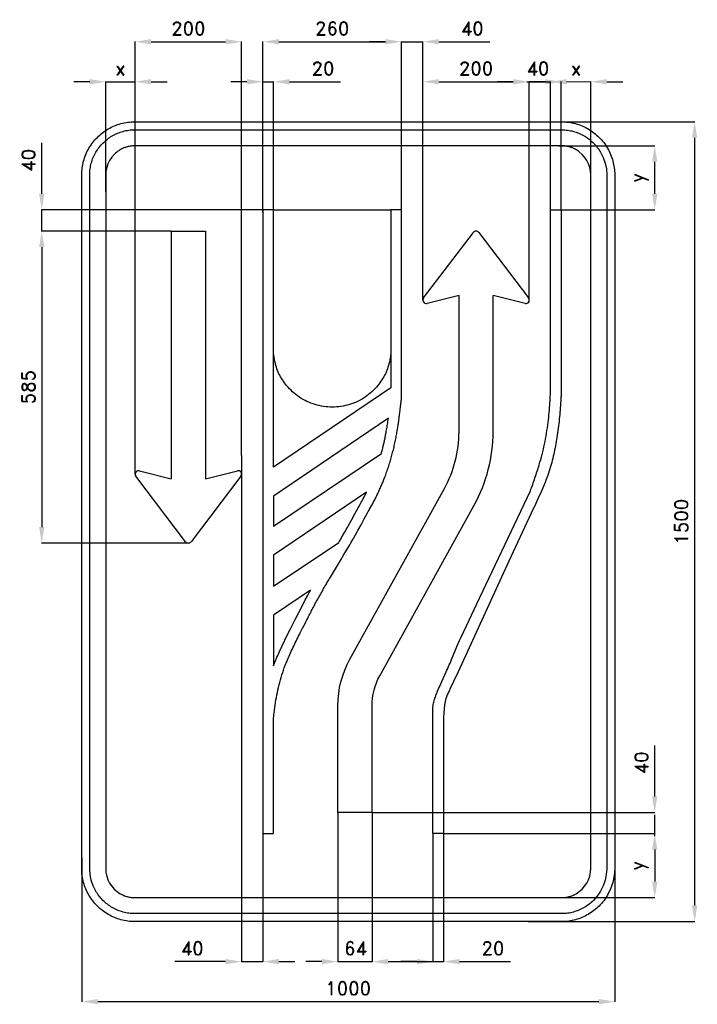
# Model space of a CAD drawing. Header units: millimetres. Extents: x -616 to 655, y -905 to 941.
import ezdxf

# ---------------------------------------------------------------- set-up
doc = ezdxf.new("R2010")
doc.units = ezdxf.units.MM
doc.header["$LTSCALE"] = 5
doc.layers.add('Kóty', color=2, linetype='Continuous')
doc.layers.add('Značka', color=7, linetype='Continuous')
doc.styles.get("Standard").update_dxf_attribs({"font": 'romand.shx', "height": 25})
doc.dimstyles.get("Standard").update_dxf_attribs({"dimtxt": 25, "dimasz": 30, "dimexe": 0.18, "dimexo": 0.0625, "dimgap": 12.5, "dimtad": 1, "dimdec": 0, "dimzin": 0, "dimdsep": 46, "dimtxsty": 'Standard', "dimcen": 0.09, "dimadec": 0, "dimazin": 0, "dimtfac": 1, "dimtdec": 0, "dimtofl": 0, "dimtmove": 0, "dimatfit": 3, "dimfxl": 1, "dimtolj": 1, "dimtzin": 0, "dimarcsym": 0})

# ---------------------------------------------------------------- blocks, each defined once
blk = doc.blocks.new('*D0')
at = {"layer": 'Defpoints', "color": 0, "transparency": 16777216}
for p in [(-500, -630.3), (500, -630.3), (500, -900)]:
    blk.add_point(p, dxfattribs=at)
at = {"layer": 'Kóty', "color": 0, "lineweight": -2, "transparency": 16777216}
for p, q in [((-500, -630.3), (-500, -900.2)), ((500, -630.3), (500, -900.2)), ((-470, -900), (470, -900))]:
    blk.add_line(p, q, dxfattribs=at)
at = {"layer": 'Kóty', "color": 0, "transparency": 16777216}
for points in [[(-470, -895), (-470, -905), (-500, -900)], [(470, -895), (470, -905), (500, -900)]]:
    blk.add_solid(points, dxfattribs=at)
at = {"layer": 'Kóty', "color": 0, "transparency": 16777216, "insert": (0, -875), "char_height": 25, "attachment_point": 5}
blk.add_mtext('\\A1;1000', dxfattribs=at)
blk = doc.blocks.new('*D1')
at = {"layer": 'Defpoints', "color": 0, "transparency": 16777216}
for p in [(368.1, 750), (337.4, -750), (650, -750)]:
    blk.add_point(p, dxfattribs=at)
at = {"layer": 'Kóty', "color": 0, "lineweight": -2, "transparency": 16777216}
for p, q in [((368.2, 750), (650.2, 750)), ((650, 720), (650, -720)), ((337.5, -750), (650.2, -750))]:
    blk.add_line(p, q, dxfattribs=at)
at = {"layer": 'Kóty', "color": 0, "transparency": 16777216}
for points in [[(645, 720), (655, 720), (650, 750)], [(645, -720), (655, -720), (650, -750)]]:
    blk.add_solid(points, dxfattribs=at)
at = {"layer": 'Kóty', "color": 0, "transparency": 16777216, "insert": (625, 0), "char_height": 25, "attachment_point": 5, "rotation": 90}
blk.add_mtext('\\A1;1500', dxfattribs=at)
blk = doc.blocks.new('*D3')
at = {"layer": 'Defpoints', "color": 0, "transparency": 16777216}
for p in [(178.8, -585), (374.7, -705), (575.1, -705)]:
    blk.add_point(p, dxfattribs=at)
at = {"layer": 'Kóty', "color": 0, "lineweight": -2, "transparency": 16777216}
for p, q in [((178.9, -585), (575.3, -585)), ((575.1, -615), (575.1, -675)), ((374.8, -705), (575.3, -705))]:
    blk.add_line(p, q, dxfattribs=at)
at = {"layer": 'Kóty', "color": 0, "transparency": 16777216}
for points in [[(570.1, -615), (580.1, -615), (575.1, -585)], [(570.1, -675), (580.1, -675), (575.1, -705)]]:
    blk.add_solid(points, dxfattribs=at)
at = {"layer": 'Kóty', "color": 0, "transparency": 16777216, "insert": (545.9, -645), "char_height": 25, "attachment_point": 5, "rotation": 90}
blk.add_mtext('\\A1;y', dxfattribs=at)
blk = doc.blocks.new('*D4')
at = {"layer": 'Defpoints', "color": 0, "transparency": 16777216}
for p in [(395.1, 705), (575.1, 705), (399.8, 585)]:
    blk.add_point(p, dxfattribs=at)
at = {"layer": 'Kóty', "color": 0, "lineweight": -2, "transparency": 16777216}
for p, q in [((395.1, 705), (575.3, 705)), ((575.1, 615), (575.1, 675)), ((399.9, 585), (575.3, 585))]:
    blk.add_line(p, q, dxfattribs=at)
at = {"layer": 'Kóty', "color": 0, "transparency": 16777216}
for points in [[(570.1, 675), (580.1, 675), (575.1, 705)], [(570.1, 615), (580.1, 615), (575.1, 585)]]:
    blk.add_solid(points, dxfattribs=at)
at = {"layer": 'Kóty', "color": 0, "transparency": 16777216, "insert": (545.9, 645), "char_height": 25, "attachment_point": 5, "rotation": 90}
blk.add_mtext('\\A1;y', dxfattribs=at)
blk = doc.blocks.new('*D5')
at = {"layer": 'Defpoints', "color": 0, "transparency": 16777216}
for p in [(44.7, -545), (575.1, -545), (178.8, -585)]:
    blk.add_point(p, dxfattribs=at)
at = {"layer": 'Kóty', "color": 0, "lineweight": -2, "transparency": 16777216}
for p, q in [((575.1, -515), (575.1, -419.5)), ((44.7, -545), (575.3, -545)), ((178.9, -585), (575.3, -585)), ((575.1, -615), (575.1, -645))]:
    blk.add_line(p, q, dxfattribs=at)
at = {"layer": 'Kóty', "color": 0, "transparency": 16777216}
for points in [[(570.1, -515), (580.1, -515), (575.1, -545)], [(570.1, -615), (580.1, -615), (575.1, -585)]]:
    blk.add_solid(points, dxfattribs=at)
at = {"layer": 'Kóty', "color": 0, "transparency": 16777216, "insert": (550.1, -452.3), "char_height": 25, "attachment_point": 5, "rotation": 90}
blk.add_mtext('\\A1;40', dxfattribs=at)
blk = doc.blocks.new('*D6')
at = {"layer": 'Defpoints', "color": 0, "transparency": 16777216}
for p in [(339.8, 825), (140, 415.7), (339.8, 415.7)]:
    blk.add_point(p, dxfattribs=at)
at = {"layer": 'Kóty', "color": 0, "lineweight": -2, "transparency": 16777216}
for p, q in [((140, 415.8), (140, 825.2)), ((170, 825), (309.8, 825)), ((339.8, 415.8), (339.8, 825.2))]:
    blk.add_line(p, q, dxfattribs=at)
at = {"layer": 'Kóty', "color": 0, "transparency": 16777216}
for points in [[(170, 830), (170, 820), (140, 825)], [(309.8, 830), (309.8, 820), (339.8, 825)]]:
    blk.add_solid(points, dxfattribs=at)
at = {"layer": 'Kóty', "color": 0, "transparency": 16777216, "insert": (239.9, 850), "char_height": 25, "attachment_point": 5}
blk.add_mtext('\\A1;200', dxfattribs=at)
blk = doc.blocks.new('*D7')
at = {"layer": 'Defpoints', "color": 0, "transparency": 16777216}
for p in [(140, 900), (100, 580), (140, 437.7)]:
    blk.add_point(p, dxfattribs=at)
at = {"layer": 'Kóty', "color": 0, "lineweight": -2, "transparency": 16777216}
for p, q in [((70, 900), (40, 900)), ((100, 580.1), (100, 900.2)), ((140, 437.8), (140, 900.2)), ((170, 900), (265.5, 900))]:
    blk.add_line(p, q, dxfattribs=at)
at = {"layer": 'Kóty', "color": 0, "transparency": 16777216}
for points in [[(70, 905), (70, 895), (100, 900)], [(170, 905), (170, 895), (140, 900)]]:
    blk.add_solid(points, dxfattribs=at)
at = {"layer": 'Kóty', "color": 0, "transparency": 16777216, "insert": (232.7, 925), "char_height": 25, "attachment_point": 5}
blk.add_mtext('\\A1;40', dxfattribs=at)
blk = doc.blocks.new('*D8')
at = {"layer": 'Defpoints', "color": 0, "transparency": 16777216}
for p in [(-140, 825), (-160, 580), (-140, 580)]:
    blk.add_point(p, dxfattribs=at)
at = {"layer": 'Kóty', "color": 0, "lineweight": -2, "transparency": 16777216}
for p, q in [((-190, 825), (-220, 825)), ((-160, 580.1), (-160, 825.2)), ((-140, 580.1), (-140, 825.2)), ((-110, 825), (-14.5, 825))]:
    blk.add_line(p, q, dxfattribs=at)
at = {"layer": 'Kóty', "color": 0, "transparency": 16777216}
for points in [[(-190, 830), (-190, 820), (-160, 825)], [(-110, 830), (-110, 820), (-140, 825)]]:
    blk.add_solid(points, dxfattribs=at)
at = {"layer": 'Kóty', "color": 0, "transparency": 16777216, "insert": (-47.3, 850), "char_height": 25, "attachment_point": 5}
blk.add_mtext('\\A1;20', dxfattribs=at)
blk = doc.blocks.new('*D9')
at = {"layer": 'Defpoints', "color": 0, "transparency": 16777216}
for p in [(100, 900), (-160, 580), (100, 580.1)]:
    blk.add_point(p, dxfattribs=at)
at = {"layer": 'Kóty', "color": 0, "lineweight": -2, "transparency": 16777216}
for p, q in [((-160, 580.1), (-160, 900.2)), ((-130, 900), (70, 900)), ((100, 580.1), (100, 900.2))]:
    blk.add_line(p, q, dxfattribs=at)
at = {"layer": 'Kóty', "color": 0, "transparency": 16777216}
for points in [[(-130, 905), (-130, 895), (-160, 900)], [(70, 905), (70, 895), (100, 900)]]:
    blk.add_solid(points, dxfattribs=at)
at = {"layer": 'Kóty', "color": 0, "transparency": 16777216, "insert": (-30, 925), "char_height": 25, "attachment_point": 5}
blk.add_mtext('\\A1;260', dxfattribs=at)
blk = doc.blocks.new('*D10')
at = {"layer": 'Defpoints', "color": 0, "transparency": 16777216}
for p in [(158.8, -585), (178.8, -585), (178.8, -825)]:
    blk.add_point(p, dxfattribs=at)
at = {"layer": 'Kóty', "color": 0, "lineweight": -2, "transparency": 16777216}
for p, q in [((158.8, -585.1), (158.8, -825.2)), ((178.8, -585.1), (178.8, -825.2)), ((128.8, -825), (98.8, -825)), ((208.8, -825), (304.3, -825))]:
    blk.add_line(p, q, dxfattribs=at)
at = {"layer": 'Kóty', "color": 0, "transparency": 16777216}
for points in [[(128.8, -820), (128.8, -830), (158.8, -825)], [(208.8, -820), (208.8, -830), (178.8, -825)]]:
    blk.add_solid(points, dxfattribs=at)
at = {"layer": 'Kóty', "color": 0, "transparency": 16777216, "insert": (271.5, -800), "char_height": 25, "attachment_point": 5}
blk.add_mtext('\\A1;20', dxfattribs=at)
blk = doc.blocks.new('*D11')
at = {"layer": 'Defpoints', "color": 0, "transparency": 16777216}
for p in [(-200, 900), (-200, 124.3), (-399.8, 89.3)]:
    blk.add_point(p, dxfattribs=at)
at = {"layer": 'Kóty', "color": 0, "lineweight": -2, "transparency": 16777216}
for p, q in [((-399.8, 89.3), (-399.8, 900.2)), ((-369.8, 900), (-230, 900)), ((-200, 124.3), (-200, 900.2))]:
    blk.add_line(p, q, dxfattribs=at)
at = {"layer": 'Kóty', "color": 0, "transparency": 16777216}
for points in [[(-369.8, 905), (-369.8, 895), (-399.8, 900)], [(-230, 905), (-230, 895), (-200, 900)]]:
    blk.add_solid(points, dxfattribs=at)
at = {"layer": 'Kóty', "color": 0, "transparency": 16777216, "insert": (-299.9, 925), "char_height": 25, "attachment_point": 5}
blk.add_mtext('\\A1;200', dxfattribs=at)
blk = doc.blocks.new('*D12')
at = {"layer": 'Defpoints', "color": 0, "transparency": 16777216}
for p in [(-399.8, 825), (-455, 618.4), (-399.8, 618.4)]:
    blk.add_point(p, dxfattribs=at)
at = {"layer": 'Kóty', "color": 0, "lineweight": -2, "transparency": 16777216}
for p, q in [((-485, 825), (-515, 825)), ((-455, 618.5), (-455, 825.2)), ((-399.8, 618.5), (-399.8, 825.2)), ((-369.8, 825), (-339.8, 825))]:
    blk.add_line(p, q, dxfattribs=at)
at = {"layer": 'Kóty', "color": 0, "transparency": 16777216}
for points in [[(-485, 830), (-485, 820), (-455, 825)], [(-369.8, 830), (-369.8, 820), (-399.8, 825)]]:
    blk.add_solid(points, dxfattribs=at)
at = {"layer": 'Kóty', "color": 0, "transparency": 16777216, "insert": (-427.4, 850), "char_height": 25, "attachment_point": 5}
blk.add_mtext('\\A1;x', dxfattribs=at)
blk = doc.blocks.new('*D13')
at = {"layer": 'Defpoints', "color": 0, "transparency": 16777216}
for p in [(455, 825), (399.8, 585), (455, 590)]:
    blk.add_point(p, dxfattribs=at)
at = {"layer": 'Kóty', "color": 0, "lineweight": -2, "transparency": 16777216}
for p, q in [((369.8, 825), (339.8, 825)), ((399.8, 585.1), (399.8, 825.2)), ((455, 590.1), (455, 825.2)), ((485, 825), (515, 825))]:
    blk.add_line(p, q, dxfattribs=at)
at = {"layer": 'Kóty', "color": 0, "transparency": 16777216}
for points in [[(369.8, 830), (369.8, 820), (399.8, 825)], [(485, 830), (485, 820), (455, 825)]]:
    blk.add_solid(points, dxfattribs=at)
at = {"layer": 'Kóty', "color": 0, "transparency": 16777216, "insert": (427.4, 850), "char_height": 25, "attachment_point": 5}
blk.add_mtext('\\A1;x', dxfattribs=at)
blk = doc.blocks.new('*D14')
at = {"layer": 'Defpoints', "color": 0, "transparency": 16777216}
for p in [(-200, 124.3), (-160, -585), (-200, -825)]:
    blk.add_point(p, dxfattribs=at)
at = {"layer": 'Kóty', "color": 0, "lineweight": -2, "transparency": 16777216}
for p, q in [((-200, 124.2), (-200, -825.2)), ((-160, -585.1), (-160, -825.2)), ((-230, -825), (-325.5, -825)), ((-130, -825), (-100, -825))]:
    blk.add_line(p, q, dxfattribs=at)
at = {"layer": 'Kóty', "color": 0, "transparency": 16777216}
for points in [[(-230, -820), (-230, -830), (-200, -825)], [(-130, -820), (-130, -830), (-160, -825)]]:
    blk.add_solid(points, dxfattribs=at)
at = {"layer": 'Kóty', "color": 0, "transparency": 16777216, "insert": (-292.7, -800), "char_height": 25, "attachment_point": 5}
blk.add_mtext('\\A1;40', dxfattribs=at)
blk = doc.blocks.new('*D15')
at = {"layer": 'Defpoints', "color": 0, "transparency": 16777216}
for p in [(-331.9, 545), (-575, -40), (-299.9, -40)]:
    blk.add_point(p, dxfattribs=at)
at = {"layer": 'Kóty', "color": 0, "lineweight": -2, "transparency": 16777216}
for p, q in [((-332, 545), (-575.2, 545)), ((-575, 515), (-575, -10)), ((-300, -40), (-575.2, -40))]:
    blk.add_line(p, q, dxfattribs=at)
at = {"layer": 'Kóty', "color": 0, "transparency": 16777216}
for points in [[(-580, 515), (-570, 515), (-575, 545)], [(-580, -10), (-570, -10), (-575, -40)]]:
    blk.add_solid(points, dxfattribs=at)
at = {"layer": 'Kóty', "color": 0, "transparency": 16777216, "insert": (-600, 252.5), "char_height": 25, "attachment_point": 5, "rotation": 90}
blk.add_mtext('\\A1;585', dxfattribs=at)
blk = doc.blocks.new('*D16')
at = {"layer": 'Defpoints', "color": 0, "transparency": 16777216}
for p in [(-575, 585), (-160, 585), (-331.9, 545)]:
    blk.add_point(p, dxfattribs=at)
at = {"layer": 'Kóty', "color": 0, "lineweight": -2, "transparency": 16777216}
for p, q in [((-575, 615), (-575, 710.5)), ((-160.1, 585), (-575.2, 585)), ((-332, 545), (-575.2, 545)), ((-575, 515), (-575, 485))]:
    blk.add_line(p, q, dxfattribs=at)
at = {"layer": 'Kóty', "color": 0, "transparency": 16777216}
for points in [[(-580, 615), (-570, 615), (-575, 585)], [(-580, 515), (-570, 515), (-575, 545)]]:
    blk.add_solid(points, dxfattribs=at)
at = {"layer": 'Kóty', "color": 0, "transparency": 16777216, "insert": (-600, 677.7), "char_height": 25, "attachment_point": 5, "rotation": 90}
blk.add_mtext('\\A1;40', dxfattribs=at)

msp = doc.modelspace()

# ---------------------------------------------------------------- linework, layer by layer
at = {"layer": 'Kóty'}
for p, q in [((309.8, 825), (279.8, 825)), ((339.8, 410.8), (339.8, 825.2)), ((379.8, 585), (379.8, 825.2)), ((409.8, 825), (455, 825.2)), ((-19.3, -545), (-19.3, -825.2)), ((44.7, -545), (44.7, -825.2)), ((-49.3, -825), (-79.3, -825)), ((74.7, -825), (170.1, -825))]:
    msp.add_line(p, q, dxfattribs=at)
for points in [[(100, 900), (140, 900)], [(-455, 825), (-399.8, 825)], [(-160, 825), (-140, 825)], [(335, 825), (379.8, 825)], [(-575, 545), (-575, 585)], [(575.1, -590), (575.1, -549.9)], [(-200, -825), (-160, -825)], [(-19.3, -825), (44.7, -825)], [(158.8, -825), (178.8, -825)]]:
    msp.add_lwpolyline(points, dxfattribs=at)
for points in [[(309.8, 830), (309.8, 820), (339.8, 825)], [(409.8, 830), (409.8, 820), (379.8, 825)], [(-49.3, -820), (-49.3, -830), (-19.3, -825)], [(74.7, -820), (74.7, -830), (44.7, -825)]]:
    msp.add_solid(points, dxfattribs=at)
at = {"layer": 'Značka', "color": 5}
for p, q in [((-331.9, 545), (-331.9, 80.6)), ((-267.9, 545), (-267.9, 80.6)), ((141.3, 419.6), (234.8, 542.5)), ((245, 542.5), (338.5, 419.6)), ((207.9, 424.4), (147.9, 409.5)), ((331.9, 409.5), (271.9, 424.4)), ((-391.9, 95.5), (-331.9, 80.6)), ((-267.9, 80.6), (-207.9, 95.5)), ((-305, -37.5), (-398.5, 85.4)), ((-201.3, 85.4), (-294.8, -37.5)), ((44.7, -545), (-19.3, -545))]:
    msp.add_line(p, q, dxfattribs=at)
for points in [[(-400, -750), (-400.4, -750), (-400.8, -750, -0.032183), (-413.7, -749.1, -0.035439), (-426.4, -746.5, -0.036257), (-438.7, -742.3, -0.03443), (-450.2, -736.5, -0.033714), (-461, -729.3, -0.034097), (-470.7, -720.7, -0.034214), (-479.3, -711, -0.034227), (-486.5, -700.2, -0.034043), (-492.3, -688.7, -0.033425), (-496.5, -676.4, -0.034175), (-499.1, -663.7, -0.036736), (-500, -650.8), (-500, -650.4), (-500, -650), (-500, 650), (-500, 650.4), (-500, 650.8, -0.032199), (-499.1, 663.7, -0.035471), (-496.5, 676.4, -0.036317), (-492.3, 688.7, -0.034475), (-486.5, 700.2, -0.033721), (-479.3, 711, -0.034112), (-470.7, 720.7, -0.034202), (-461, 729.3, -0.034232), (-450.2, 736.5, -0.034043), (-438.6, 742.3, -0.033406), (-426.4, 746.5, -0.034114), (-413.7, 749.1, -0.036744), (-400.8, 750, -0.001244), (-400.4, 750), (-400, 750), (400, 750), (400.4, 750), (400.8, 750, -0.032171), (413.7, 749.1, -0.035444), (426.4, 746.5, -0.036278), (438.7, 742.3, -0.034417), (450.2, 736.5, -0.033715), (461, 729.3, -0.034079), (470.7, 720.7, -0.034187), (479.3, 711, -0.03426), (486.5, 700.2, -0.034014), (492.3, 688.7, -0.033389), (496.5, 676.4, -0.034103), (499.1, 663.7, -0.036699), (500, 650.8), (500, 650.4), (500, 650), (500, -650), (500, -650.4), (500, -650.8), (499.1, -663.7), (496.5, -676.4), (492.3, -688.7), (486.5, -700.2), (479.3, -711, -0.034079), (470.7, -720.7, -0.034227), (461, -729.3, -0.034227), (450.2, -736.5, -0.034044), (438.6, -742.3, -0.033411), (426.4, -746.5, -0.034138), (413.7, -749.1, -0.036742), (400.8, -750), (400.4, -750), (400, -750), (-400, -750)], [(-400, -735), (-400.3, -735), (-400.7, -735, -0.03218), (-411.6, -734.2, -0.035444), (-422.4, -732, -0.036271), (-432.9, -728.5, -0.034415), (-442.7, -723.5, -0.033717), (-451.9, -717.4, -0.034108), (-460.1, -710.1, -0.034254), (-467.4, -701.9, -0.034247), (-473.5, -692.7), (-478.4, -682.9), (-482, -672.4), (-484.3, -661.6), (-485, -650.7), (-485, -650.3), (-485, -650), (-485, 650), (-485, 650.3), (-485, 650.7, -0.032197), (-484.2, 661.6, -0.035483), (-482, 672.4, -0.03622), (-478.5, 682.9, -0.034427), (-473.5, 692.7, -0.033731), (-467.4, 701.8, -0.034073), (-460.1, 710.1, -0.034235), (-451.9, 717.4, -0.034229), (-442.7, 723.5, -0.034047), (-432.9, 728.4, -0.0334), (-422.4, 732, -0.034125), (-411.6, 734.3, -0.036744), (-400.7, 735), (-400.3, 735), (-400, 735), (400, 735), (400.3, 735), (400.7, 735, -0.032173), (411.6, 734.2, -0.03544), (422.4, 732, -0.036264), (432.9, 728.5, -0.034392), (442.7, 723.5, -0.033741), (451.9, 717.4, -0.034102), (460.1, 710.1, -0.03422), (467.4, 701.9, -0.034175), (473.5, 692.7, -0.034047), (478.4, 682.8), (482, 672.4), (484.3, 661.6), (485, 650.7), (485, 650.3), (485, 650), (485, -650), (485, -650.3), (485, -650.7), (484.2, -661.6), (482, -672.4), (478.5, -682.9), (473.5, -692.7), (467.4, -701.9), (460.1, -710.1, -0.034232), (451.9, -717.4, -0.034207), (442.7, -723.5, -0.034029), (432.9, -728.4, -0.033433), (422.4, -732, -0.034131), (411.6, -734.3, -0.036744), (400.7, -735), (400.3, -735), (400, -735), (-400, -735)], [(-400, -705), (400, -705), (400.2, -705), (400.4, -705, 0.032178), (407.5, -704.5, 0.035432), (414.5, -703.1, 0.036276), (421.3, -700.8, 0.03445), (427.6, -697.6), (433.6, -693.6), (438.9, -688.9), (443.6, -683.6), (447.6, -677.6), (450.8, -671.3), (453.1, -664.5), (454.5, -657.5), (455, -650.4), (455, -650.2), (455, -650), (455, 650), (455, 650.2), (455, 650.4), (454.5, 657.5), (453.1, 664.5), (450.8, 671.3), (447.6, 677.6), (443.6, 683.5), (438.9, 688.9), (433.6, 693.6, 0.034196), (427.6, 697.6, 0.034078), (421.3, 700.8, 0.033414), (414.5, 703, 0.034122), (407.5, 704.5, 0.036736), (400.4, 705), (400.2, 705), (400, 705), (-400, 705), (-400.2, 705), (-400.4, 705, 0.032203), (-407.5, 704.5, 0.035451), (-414.5, 703, 0.036231), (-421.3, 700.8, 0.034384), (-427.6, 697.6, 0.033729), (-433.6, 693.6, 0.034171), (-438.9, 688.9, 0.034191), (-443.6, 683.5), (-447.6, 677.6), (-450.8, 671.3), (-453.1, 664.5), (-454.5, 657.5), (-455, 650.4), (-455, 650.2), (-455, 650), (-455, -650), (-455, -650.2), (-455, -650.4), (-454.5, -657.5), (-453.1, -664.5), (-450.8, -671.3), (-447.6, -677.6), (-443.6, -683.6), (-438.9, -688.9), (-433.6, -693.6), (-427.6, -697.6, 0.034011), (-421.3, -700.7, 0.033398), (-414.5, -703.1, 0.034119), (-407.5, -704.5, 0.036746), (-400.4, -705), (-400.2, -705), (-400, -705)], [(-119.9, -273.6), (-119.6, -272.9), (-119.3, -272.1, -0.003169), (-118.1, -269.1, -0.003616), (-117, -266.2, -0.00395), (-115.4, -262.5, -0.002246), (-113.8, -258.8, -0.004956), (-108.2, -246.1, -0.005228), (-102.3, -233.6, -0.003806), (-96.1, -221.1, -0.000687), (-89.9, -208.7), (-85.5, -199.9), (-81, -191, -0.000864), (-76.5, -182.1, -0.001191), (-72, -173.3, -0.001706), (-67.5, -164.5, -0.0024), (-62.9, -155.8, -0.002575), (-58.2, -147.1, -0.00223), (-53.4, -138.5, -0.002108), (-48.5, -129.8, -0.002174), (-43.6, -121.1, -0.001834), (-39.6, -114.2, -0.001983), (-35.5, -107.4), (-34.5, -105.6), (-33.4, -103.9), (-12.8, -69.7), (-12, -68.4), (-11.2, -67.1), (-8.1, -61.8), (-4.9, -56.5), (-1, -49.9), (2.8, -43.3, 0.00108), (6.7, -36.7, 0.001147), (10.5, -30), (13.6, -24.7), (16.6, -19.3), (17.3, -18), (18.1, -16.7), (24.2, -5.7), (30.2, 5.4), (33.1, 11), (36.1, 16.6), (37.7, 19.3), (39.2, 21.9), (39.7, 22.7), (40.1, 23.4), (41.9, 26.5), (43.6, 29.5, 0.003152), (45.7, 33.4, 0.003001), (47.7, 37.2, 0.002962), (49.7, 41.1, 0.003036), (51.7, 45, 0.002755), (53.6, 48.9, 0.002137), (55.5, 52.9), (57.2, 56.6, 0.002554), (59, 60.3, 0.002722), (60.6, 64.1, 0.002577), (62.3, 67.8, 0.002579), (63.9, 71.6, 0.002855), (65.4, 75.4, 0.002648), (66.9, 79.2, 0.001991), (68.4, 83, 0.002509), (70.3, 87.9, 0.003379), (72, 92.7, 0.003636), (73.7, 97.6, 0.003318), (75.4, 102.5, 0.003262), (77, 107.4, 0.00346), (78.5, 112.3, 0.003289), (80, 117.3, 0.002775), (81.4, 122.3, 0.002753), (82.7, 127.3, 0.003179), (84, 132.4, 0.00328), (85.3, 137.5, 0.003027), (86.5, 142.7, 0.002887), (87.6, 147.8, 0.002871), (88.7, 152.9, 0.00278), (89.7, 158.1, 0.00265), (90.7, 163.2, 0.003961), (92.1, 171.7, 0.003488), (93.5, 180.1, 0.003004), (94.7, 188.5, 0.00251), (95.9, 197, 0.001858), (97, 205.5, 0.001036), (98, 214, 0.000666), (98.8, 220.7, 0.00099), (99.6, 227.5), (99.8, 229.2), (100, 230.9), (100, 585), (80, 585), (80, 250.8), (-140, 102.5), (-140, 585), (-160, 585), (-160, -585), (-140, -585), (-140, -367.8, -0.000839), (-139.5, -363, -0.002522), (-139, -358.2, -0.013161), (-136.4, -339.1, -0.012696), (-132.8, -320.1, -0.01317), (-128.4, -301.3, -0.014599), (-122.9, -282.8, -0.00287), (-121.4, -278.2, -0.000957), (-119.9, -273.6)], [(80, 585), (80, 315, -0.00404), (79.1, 308.6, -0.01216), (78, 302.1, -0.06272), (69.7, 277.5, -0.063185), (55.5, 255.6, -0.07853), (31.7, 233.5, -0.078482), (2.1, 219.8, -0.0783), (-30, 214.8, -0.078043), (-62.1, 219.8, -0.077749), (-91.6, 233.5, -0.076403), (-115.5, 255.6, -0.063165), (-129.9, 277.5, -0.068668), (-138, 302.1, -0.013832), (-139.1, 308.6, -0.004612), (-140, 315), (-140, 585), (80, 585)], [(399.8, 585), (399.8, 246.6), (399.8, 243.8), (399.3, 235.6, -0.000504), (399, 231, -0.001487), (398.8, 226.4, -0.013993), (396, 192.3, -0.01258), (391.4, 158.2, -0.01572), (385.6, 126.6, -0.025272), (377.3, 95.6, -0.026744), (363.8, 60.2, -0.00883), (347.8, 25.6), (301.6, -74), (301.6, -74.2), (206, -281.6), (197.7, -299.5, -0.002514), (189.2, -317.6, 0.009145), (185.9, -324.7, 0.030443), (183.2, -332.1, 0.026823), (181.7, -338.2, 0.0151), (180.7, -344.4, 0.010475), (179.9, -352, 0.008335), (179.3, -359.7), (179, -365.8), (178.8, -371.9), (178.8, -585), (158.8, -585), (158.8, -371.9), (158.8, -364.4), (158.7, -356.9, -0.007614), (158.7, -351.1, -0.029043), (159.1, -345.3, -0.027432), (159.9, -340.5, -0.01534), (161.2, -335.8, -0.015855), (164.3, -326.6, -0.009772), (167.8, -317.6, -0.008926), (175.6, -299.5), (183.7, -281.7, 0.004811), (195.3, -255.2), (206.6, -228.6), (209.1, -222.7), (211.7, -216.8), (246.4, -143.4)], [(246.4, -143.4), (246.4, -143.4), (341.7, 57.7, 0.003217), (350.4, 82.2, 0.009666), (358.4, 106.9, 0.010371), (363.8, 126.1, 0.011366), (368.3, 145.5, 0.011682), (372.1, 165.8, 0.010442), (375.1, 186.3, 0.008259), (377.1, 204.7, 0.007171), (378.5, 223.2, 0.003228), (379.2, 235.2, 0.001073), (379.8, 247.2), (379.8, 585)], [(-19.3, -545), (-19.3, -345.1, -0.127047), (3.2, -257.9), (180.4, 62.3, 0.127047), (207.9, 168.8), (207.9, 424.4)], [(44.7, -545), (44.7, -345.1, -0.127047), (59.2, -288.9), (236.4, 31.3, 0.127047), (271.9, 168.8), (271.9, 424.4)], [(-140, -8.2), (62.2, 128.2), (62.5, 129.1), (62.7, 130, 0.002528), (63.7, 133.8, 0.002425), (64.7, 137.6, 0.002513), (65.6, 141.4, 0.002782), (66.5, 145.2), (66.8, 146.1), (67, 147.1), (67.2, 148), (67.4, 149, 0.002295), (68.3, 153, 0.002197), (69.1, 156.9, 0.002289), (69.9, 160.9, 0.00253), (70.6, 164.8), (70.8, 165.8), (71, 166.8), (71.2, 168.1), (71.5, 169.5, 0.002179), (72.4, 174.9, 0.002096), (73.3, 180.3, 0.002159), (74.1, 185.7, 0.002406), (74.9, 191.2), (75.1, 192.5), (75.3, 193.9), (-140, 47.7), (-140, -8.2)]]:
    msp.add_lwpolyline(points, format="xyb", dxfattribs=at)
for points in [[(379.8, 585), (399.8, 585)], [(-331.9, 545), (-267.9, 545)], [(22, 32.1), (22.4, 32.8), (22.8, 33.5), (24.5, 36.4), (26.1, 39.2), (27.7, 42.1), (29.2, 45), (29.6, 45.8), (30, 46.5), (30.2, 47), (30.5, 47.4), (31.4, 49.2), (32.4, 51.1), (33.3, 52.9), (34.2, 54.7), (34.4, 55.2), (34.6, 55.6), (-140, -63), (-140, -120.6), (-17.9, -39.2), (-17.7, -38.9), (-17.6, -38.6), (-16.9, -37.4), (-16.2, -36.2), (-15.3, -34.7), (-14.4, -33.2), (-10.6, -26.7), (-6.8, -20.1), (-3.8, -14.8), (-0.9, -9.6), (-0.1, -8.2), (0.6, -6.9), (6.7, 3.9), (12.5, 14.8), (15.5, 20.3), (18.6, 26.3), (20.4, 29.4), (22, 32.1)], [(-140, -175.2), (-140, -270.5), (-138, -265), (-136.2, -260.5), (-135.2, -258), (-133.7, -254.3), (-132.1, -250.7), (-130.2, -246.4), (-127.4, -240.1), (-125.4, -235.7), (-123, -230.6), (-120.3, -225), (-118, -220.2), (-109, -202.1), (-104.8, -193.7), (-99.6, -183.4), (-92.9, -170.2), (-86.7, -158.2), (-80.5, -146.4), (-76.7, -139.3), (-73.1, -132.8), (-71.7, -130.3), (-70.5, -128.1), (-140, -175.2)]]:
    msp.add_lwpolyline(points, dxfattribs=at)
for centre, start, end in [((239.9, 538.6), 37.2752, 142.7248), ((146.4, 415.7), 142.7248, 283.8972), ((333.4, 415.7), 256.1028, 37.2752), ((-393.4, 89.3), 76.1028, 217.2752), ((-206.4, 89.3), 322.7248, 103.8972), ((-299.9, -33.6), 217.2752, 322.7248)]:
    msp.add_arc(centre, 6.4, start, end, dxfattribs=at)

# ---------------------------------------------------------------- texts
at = {"layer": 'Kóty', "char_height": 25, "attachment_point": 5}
for s, insert in [('\\A1;40', (355.9, 850)), ('\\A1;64', (13.7, -800))]:
    msp.add_mtext(s, dxfattribs=dict(at, insert=insert))

# ---------------------------------------------------------------- dimensions: what is measured, and where the dimension line sits
at = {"layer": 'Kóty'}
for base, p1, p2, picture, middle in [((-200, 900), (-399.8, 89.3), (-200, 124.3), '*D11', (-299.9, 925)), ((100, 900), (-160, 580), (100, 580.1), '*D9', (-30, 925)), ((140, 900), (100, 580), (140, 437.7), '*D7', (232.7, 925)), ((-140, 825), (-160, 580), (-140, 580), '*D8', (-47.3, 850)), ((339.8, 825), (140, 415.7), (339.8, 415.7), '*D6', (239.9, 850)), ((-200, -825), (-160, -585), (-200, 124.3), '*D14', (-292.7, -800)), ((178.8, -825), (158.8, -585), (178.8, -585), '*D10', (271.5, -800)), ((500, -900), (-500, -630.3), (500, -630.3), '*D0', (0, -875))]:
    dim = msp.add_linear_dim(base=base, p1=p1, p2=p2, dimstyle='Standard', dxfattribs=at)
    dim.commit()
    dim.dimension.update_dxf_attribs({"geometry": picture, "text_midpoint": middle})
for base, p1, p2, picture, middle in [((-399.8, 825), (-455, 618.4), (-399.8, 618.4), '*D12', (-427.4, 850)), ((455, 825), (399.8, 585), (455, 590), '*D13', (427.4, 850))]:
    dim = msp.add_linear_dim(base=base, p1=p1, p2=p2, text='x', dimstyle='Standard', dxfattribs=at)
    dim.commit()
    dim.dimension.update_dxf_attribs({"geometry": picture, "text_midpoint": middle})
for base, p1, p2, picture, middle in [((650, -750), (368.1, 750), (337.4, -750), '*D1', (625, 0)), ((-575, 585), (-331.9, 545), (-160, 585), '*D16', (-600, 677.7)), ((-575, -40), (-331.9, 545), (-299.9, -40), '*D15', (-600, 252.5)), ((575.1, -545), (178.8, -585), (44.7, -545), '*D5', (550.1, -452.3))]:
    dim = msp.add_linear_dim(base=base, p1=p1, p2=p2, angle=90, dimstyle='Standard', dxfattribs=at)
    dim.commit()
    dim.dimension.update_dxf_attribs({"geometry": picture, "text_midpoint": middle})
for base, p1, p2, picture, middle in [((575.1, 705), (399.8, 585), (395.1, 705), '*D4', (545.9, 645)), ((575.1, -705), (178.8, -585), (374.7, -705), '*D3', (545.9, -645))]:
    dim = msp.add_linear_dim(base=base, p1=p1, p2=p2, angle=90, text='y', dimstyle='Standard', dxfattribs=at)
    dim.commit()
    dim.dimension.update_dxf_attribs({"geometry": picture, "text_midpoint": middle})

doc.saveas('drawing.dxf')
